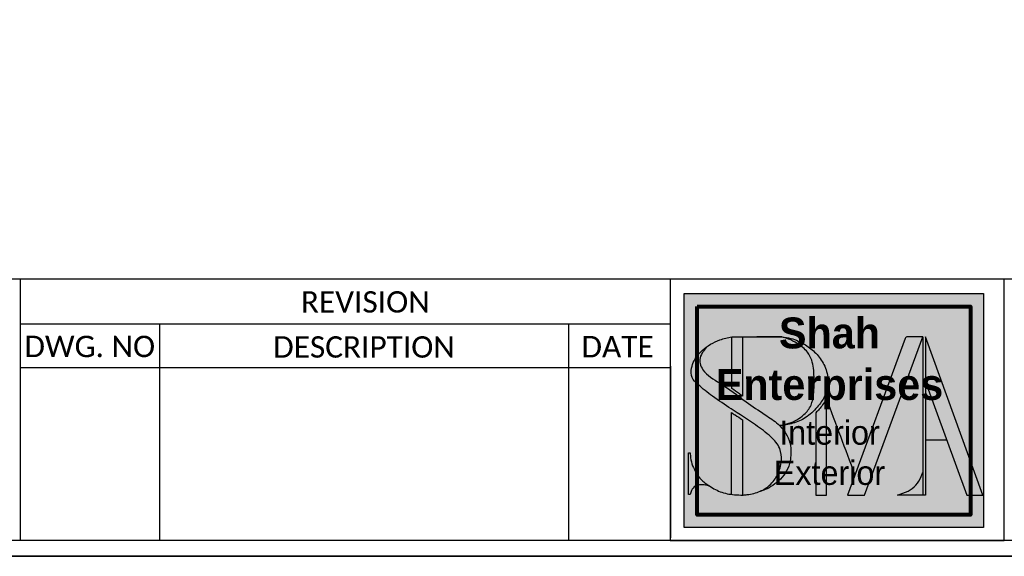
# Model space of a CAD drawing. Header units: millimetres. Extents: x 502444 to 745500, y -417645 to -375189.
# Tile 50 of 208: x 632602 to 635692, y -417645 to -415960. Entities that reach past the tile are written whole.
import ezdxf

# ---------------------------------------------------------------- set-up
doc = ezdxf.new("R2010")
doc.units = ezdxf.units.MM
for name, color, linetype, lineweight in [('0FM-WS-TEXT', 7, 'Continuous', 25), ('Text', 7, 'Continuous', 25), ('Wall New', 1, 'Continuous', 50)]:
    doc.layers.add(name, color=color, linetype=linetype, lineweight=lineweight)
doc.styles.add('ARIAL', font='arial.ttf')

# ---------------------------------------------------------------- blocks, each defined once
blk = doc.blocks.new('logo')
at = {"layer": 'Wall New'}
h = blk.add_hatch(color=7, dxfattribs=at)
h.dxf.hatch_style = 1
edge = h.paths.add_edge_path()
edge.add_spline(control_points=[(65926.32732787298, -4520.094032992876), (65926.1228509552, -4519.88899023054), (65924.3385281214, -4518.183820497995), (65919.54680315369, -4515.182403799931), (65911.55111347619, -4509.614694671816), (65903.25496574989, -4503.348192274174), (65895.79311485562, -4499.10011948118), (65893.55091115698, -4494.881910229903), (65893.54196151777, -4492.071246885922), (65894.92808825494, -4489.731452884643), (65896.12217980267, -4488.297914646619), (65896.67030885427, -4487.639871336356)], knot_values=[0, 0, 0, 0, 0.867858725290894, 7.401282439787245, 16.84919293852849, 30.07839875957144, 38.91655751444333, 41.68812970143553, 43.97194689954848, 47.01151844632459, 49.590735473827, 49.590735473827, 49.590735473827, 49.590735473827], degree=3, periodic=0)
edge.add_spline(control_points=[(65896.67030885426, -4487.639871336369), (65895.92114814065, -4488.165959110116), (65893.8028151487, -4489.870670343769), (65891.35862709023, -4492.807859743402), (65890.06492843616, -4496.706629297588), (65889.90602339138, -4500.58724637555), (65893.86920417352, -4504.223637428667), (65899.16805926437, -4508.363811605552), (65907.17849125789, -4513.833384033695), (65915.43403955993, -4518.995131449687), (65922.35502716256, -4524.055133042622), (65926.76506230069, -4528.964500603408), (65927.36107414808, -4534.817846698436), (65925.8635055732, -4540.194380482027), (65922.60699536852, -4544.541443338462), (65919.71695260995, -4546.410011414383), (65918.29826566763, -4547.023579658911), (65918.27821879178, -4547.032193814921)], knot_values=[50.48678172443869, 50.48678172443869, 50.48678172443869, 50.48678172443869, 53.20760084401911, 58.5349938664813, 61.6369995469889, 65.56471417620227, 69.20875779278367, 76.89681575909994, 86.16477467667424, 98.12987605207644, 106.0842714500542, 112.0372464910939, 117.1298886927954, 122.963482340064, 128.467721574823, 133.031523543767, 133.0968729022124, 133.0968729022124, 133.0968729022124, 133.0968729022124], weights=[1, 1, 1, 1, 1, 1, 1, 1, 1, 1, 1, 1, 1, 1, 1, 1, 1, 1], degree=3, periodic=0)
edge.add_spline(control_points=[(65918.27821879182, -4547.032193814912), (65918.99569904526, -4546.806679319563), (65920.83715103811, -4546.227884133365), (65923.71842912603, -4544.578977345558), (65926.7764144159, -4542.078668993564), (65929.39307902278, -4538.740599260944), (65930.6263412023, -4535.02370299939), (65931.04522361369, -4531.116775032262), (65930.8020001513, -4527.156352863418), (65929.02379137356, -4523.240054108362), (65927.2905837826, -4521.05995449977), (65926.32732787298, -4520.094032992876)], knot_values=[49.590735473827, 49.590735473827, 49.590735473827, 49.590735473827, 51.84319754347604, 55.37180156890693, 59.46141335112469, 63.65059152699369, 67.90451495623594, 71.00000374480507, 75.43421065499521, 79.60582464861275, 83.69415918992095, 83.69415918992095, 83.69415918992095, 83.69415918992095], degree=3, periodic=0)
edge = h.paths.add_edge_path()
edge.add_spline(control_points=[(65911.15706209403, -4483.714697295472), (65909.66705064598, -4483.714697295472), (65908.17703919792, -4483.714697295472), (65906.68702774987, -4483.714697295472)], knot_values=[7.51567503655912, 7.51567503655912, 7.51567503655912, 7.51567503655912, 11.98570938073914, 11.98570938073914, 11.98570938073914, 11.98570938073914], weights=[1, 1, 1, 1], degree=3, periodic=0)
edge.add_spline(control_points=[(65906.68702774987, -4483.714697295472), (65906.68702774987, -4490.752476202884), (65906.68702774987, -4497.790255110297), (65906.68702774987, -4504.82803401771)], knot_values=[6.51567503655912, 6.51567503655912, 6.51567503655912, 6.51567503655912, 7.51567503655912, 7.51567503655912, 7.51567503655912, 7.51567503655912], weights=[1, 1, 1, 1], degree=3, periodic=0)
edge.add_spline(control_points=[(65906.68702774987, -4504.82803401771), (65907.7610623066, -4505.584761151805), (65908.81980067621, -4506.349529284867), (65910.30172647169, -4507.426266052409), (65910.72951816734, -4507.737715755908), (65911.15706209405, -4508.048751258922)], knot_values=[1, 1, 1, 1, 4.920055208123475, 4.920055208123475, 6.51567503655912, 6.51567503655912, 6.51567503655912, 6.51567503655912], weights=[1, 1, 1, 1, 1, 1], degree=3, periodic=0)
edge.add_spline(control_points=[(65911.15706209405, -4508.048751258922), (65911.15706209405, -4499.937399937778), (65911.15706209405, -4491.826048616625), (65911.15706209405, -4483.714697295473)], knot_values=[0, 0, 0, 0, 1, 1, 1, 1], weights=[1, 1, 1, 1], degree=3, periodic=0)
edge = h.paths.add_edge_path()
edge.add_spline(control_points=[(65926.32732787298, -4520.094032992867), (65928.14327062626, -4519.864546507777), (65931.86601940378, -4519.394090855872), (65937.33780130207, -4516.948838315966), (65941.65530810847, -4512.901152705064), (65945.38716069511, -4507.704936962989), (65946.65059045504, -4501.28148697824), (65944.79144368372, -4495.055523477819), (65941.40787851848, -4490.274369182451), (65936.66029614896, -4486.676563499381), (65931.87478668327, -4484.349004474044), (65928.49271372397, -4483.882319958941), (65927.27794859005, -4483.714697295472)], knot_values=[28.10659587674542, 28.10659587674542, 28.10659587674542, 28.10659587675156, 33.58032347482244, 39.32793679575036, 45.72688672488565, 51.12485412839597, 58.33784476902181, 64.40102770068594, 70.15272062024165, 75.6086114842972, 82.14980521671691, 85.81611139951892, 85.81611139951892, 85.81611139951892, 85.81611139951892], weights=[1, 1, 1, 1, 1, 1, 1, 1, 1, 1, 1, 1, 1], degree=3, periodic=0)
edge.add_spline(control_points=[(65927.27794859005, -4483.714697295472), (65928.17363530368, -4483.993565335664), (65930.36068687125, -4484.674494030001), (65934.01291733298, -4486.583985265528), (65937.5791297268, -4489.345575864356), (65940.13153193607, -4494.178919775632), (65940.50509810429, -4500.222536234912), (65940.47639201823, -4506.385122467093), (65939.47854824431, -4511.955339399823), (65935.97118947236, -4516.407761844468), (65931.20475309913, -4519.054080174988), (65927.61298398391, -4519.819908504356), (65926.32732787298, -4520.094032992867)], knot_values=[85.81611139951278, 85.81611139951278, 85.81611139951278, 85.81611139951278, 88.62523408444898, 92.675313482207, 98.1508549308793, 101.8316851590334, 108.7094344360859, 115.9402996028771, 120.4648801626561, 125.325234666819, 132.3907371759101, 136.3297490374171, 136.3297490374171, 136.3297490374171, 136.3297490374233], weights=[1, 1, 1, 1, 1, 1, 1, 1, 1, 1, 1, 1, 1], degree=3, periodic=0)
edge = h.paths.add_edge_path()
edge.add_spline(control_points=[(65911.08688957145, -4548.543095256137), (65911.08688957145, -4538.253733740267), (65911.08688957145, -4527.964372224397), (65911.08688957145, -4517.675010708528)], knot_values=[6.314873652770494, 6.314873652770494, 6.314873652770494, 6.314873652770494, 7.314873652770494, 7.314873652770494, 7.314873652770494, 7.314873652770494], weights=[1, 1, 1, 1], degree=3, periodic=0)
edge.add_spline(control_points=[(65911.08688957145, -4517.675010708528), (65910.08407910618, -4517.023955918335), (65909.07580028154, -4516.374427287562), (65907.58323034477, -4515.407846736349), (65907.09994556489, -4515.093867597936), (65906.61685522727, -4514.778347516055)], knot_values=[1, 1, 1, 1, 4.595369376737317, 4.595369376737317, 6.314873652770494, 6.314873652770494, 6.314873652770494, 6.314873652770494], weights=[1, 1, 1, 1, 1, 1], degree=3, periodic=0)
edge.add_spline(control_points=[(65906.61685522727, -4514.778347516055), (65906.61685522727, -4525.950102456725), (65906.61685522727, -4537.121857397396), (65906.61685522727, -4548.293612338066)], knot_values=[0, 0, 0, 0, 1, 1, 1, 1], weights=[1, 1, 1, 1], degree=3, periodic=0)
edge.add_spline(control_points=[(65906.61685522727, -4548.293612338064), (65907.00464915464, -4548.342551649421), (65908.49631665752, -4548.495169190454), (65909.98572179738, -4548.525759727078), (65911.0868895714, -4548.543095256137)], knot_values=[38.64654216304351, 38.64654216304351, 38.64654216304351, 38.64654216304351, 39.81212905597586, 43.11924199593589, 43.11924199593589, 43.11924199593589, 43.11924199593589], weights=[1, 1, 1, 1, 1], degree=3, periodic=0)
edge = h.paths.add_edge_path()
edge.add_spline(control_points=[(65897.79348206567, -4544.969844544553), (65897.52532202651, -4544.796118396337), (65896.04820641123, -4543.812354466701), (65893.46709142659, -4541.89074111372), (65891.46649840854, -4538.366520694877), (65889.99028359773, -4535.013483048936), (65889.74944239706, -4532.603148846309), (65889.6676251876, -4531.346926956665), (65889.6569317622, -4531.182740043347)], knot_values=[12.44897845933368, 12.44897845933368, 12.44897845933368, 12.44897845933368, 13.40008544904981, 17.7243823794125, 21.96377375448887, 25.36521328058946, 28.64998448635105, 29.14384819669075, 29.14384819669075, 29.14384819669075, 29.14384819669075], weights=[1, 1, 1, 1, 1, 1, 1, 1, 1], degree=3, periodic=0)
edge.add_spline(control_points=[(65889.6569317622, -4531.182740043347), (65889.4526859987, -4531.182740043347), (65889.24844023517, -4531.182740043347), (65889.04419447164, -4531.182740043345)], knot_values=[11.83624116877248, 11.83624116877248, 11.83624116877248, 11.83624116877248, 12.44897845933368, 12.44897845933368, 12.44897845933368, 12.44897845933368], weights=[1, 1, 1, 1], degree=3, periodic=0)
edge.add_spline(control_points=[(65889.04419447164, -4531.182740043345), (65889.04419447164, -4536.877253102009), (65889.04419447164, -4542.571766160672), (65889.04419447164, -4548.266279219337)], knot_values=[10.83624116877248, 10.83624116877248, 10.83624116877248, 10.83624116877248, 11.83624116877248, 11.83624116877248, 11.83624116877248, 11.83624116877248], weights=[1, 1, 1, 1], degree=3, periodic=0)
edge.add_spline(control_points=[(65889.04419447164, -4548.266279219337), (65889.24844023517, -4548.266279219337), (65889.4526859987, -4548.266279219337), (65889.6569317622, -4548.266279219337)], knot_values=[10.22350387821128, 10.22350387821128, 10.22350387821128, 10.22350387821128, 10.83624116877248, 10.83624116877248, 10.83624116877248, 10.83624116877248], weights=[1, 1, 1, 1], degree=3, periodic=0)
edge.add_spline(control_points=[(65889.6569317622, -4548.266279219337), (65889.83347909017, -4547.739648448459), (65890.25426248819, -4546.484475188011), (65891.58212756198, -4544.557764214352), (65894.13099015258, -4544.220281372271), (65896.18907932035, -4544.414592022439), (65897.364632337, -4544.821428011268), (65897.79348206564, -4544.969844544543)], knot_values=[0, 0, 0, 0, 1.678080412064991, 3.99954157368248, 6.506296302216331, 8.867441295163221, 10.22350387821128, 10.22350387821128, 10.22350387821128, 10.22350387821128], weights=[1, 1, 1, 1, 1, 1, 1, 1], degree=3, periodic=0)
edge = h.paths.add_edge_path()
edge.add_spline(control_points=[(65945.517516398, -4548.543095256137), (65945.51751639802, -4535.384023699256), (65945.51751639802, -4522.224952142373), (65945.51751639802, -4509.06588058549)], knot_values=[9.93112164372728, 9.93112164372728, 9.93112164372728, 9.93112164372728, 10.93112164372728, 10.93112164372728, 10.93112164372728, 10.93112164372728], weights=[1, 1, 1, 1], degree=3, periodic=0)
edge.add_spline(control_points=[(65945.51751639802, -4509.065880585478), (65945.05203890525, -4509.975354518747), (65944.50800626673, -4510.828885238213), (65943.47031053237, -4512.244242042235), (65942.99810929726, -4512.825395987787), (65942.0626877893, -4513.899088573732), (65941.59815929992, -4514.398435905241), (65941.11361179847, -4514.880069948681)], knot_values=[1, 1, 1, 1, 3.842019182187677, 3.842019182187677, 5.980474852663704, 5.980474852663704, 7.93112164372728, 7.93112164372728, 7.93112164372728, 7.93112164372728], weights=[1, 1, 1, 1, 1, 1, 1, 1], degree=3, periodic=0)
edge.add_spline(control_points=[(65941.11361179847, -4514.880069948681), (65941.11361179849, -4526.101078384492), (65941.11361179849, -4537.322086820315), (65941.11361179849, -4548.543095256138)], knot_values=[7.93112164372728, 7.93112164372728, 7.93112164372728, 7.93112164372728, 8.93112164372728, 8.93112164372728, 8.93112164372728, 8.93112164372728], weights=[1, 1, 1, 1], degree=3, periodic=0)
edge.add_spline(control_points=[(65941.11361179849, -4548.543095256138), (65942.58157999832, -4548.543095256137), (65944.04954819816, -4548.543095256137), (65945.517516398, -4548.543095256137)], knot_values=[8.93112164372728, 8.93112164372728, 8.93112164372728, 8.93112164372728, 9.93112164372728, 9.93112164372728, 9.93112164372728, 9.93112164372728], weights=[1, 1, 1, 1], degree=3, periodic=0)
h.paths.add_polyline_path([(65984.91565439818, -4483.714697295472), (65978.65695236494, -4483.714697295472, 0.3141900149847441), (65977.71864755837, -4484.368887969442), (65954.0674425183, -4548.543095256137), (65961.02334941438, -4548.543095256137)])
h.paths.add_polyline_path([(65986.1063843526, -4483.714697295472), (65986.1063843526, -4502.120993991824), (66002.9347906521, -4548.543095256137), (66009.60722965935, -4548.543095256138)])
edge = h.paths.add_edge_path()
edge.add_spline(control_points=[(65984.91565439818, -4539.499142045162), (65984.71275300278, -4539.990887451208), (65983.98333063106, -4541.758692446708), (65982.43184989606, -4544.703680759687), (65978.81295694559, -4547.223003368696), (65976.04276459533, -4548.071853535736), (65974.55115696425, -4548.52891616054)], knot_values=[1, 1, 1, 1, 2.599130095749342, 6.748808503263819, 10.75272234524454, 15.42372173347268, 15.42372173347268, 15.42372173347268, 15.42372173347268], weights=[1, 1, 1, 1, 1, 1, 1], degree=3, periodic=0)
edge.add_spline(control_points=[(65974.55115696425, -4548.52891616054), (65978.00598944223, -4548.52891616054), (65981.4608219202, -4548.52891616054), (65984.91565439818, -4548.52891616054)], knot_values=[0.1030468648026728, 0.1030468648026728, 0.1030468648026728, 0.1030468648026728, 0.9999999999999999, 0.9999999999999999, 0.9999999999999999, 0.9999999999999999], weights=[1, 1, 1, 1], degree=3, periodic=0)
edge.add_line((65984.91565439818, -4548.52891616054), (65984.91565439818, -4539.499142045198))
at = {"layer": 'Text'}
blk.add_line((65986.1063843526, -4525.915012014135), (65994.73191813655, -4525.915012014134), dxfattribs=at)
blk.add_lwpolyline([(65984.91565439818, -4483.714697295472), (65978.65695236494, -4483.714697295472, 0.3141900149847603), (65977.71864755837, -4484.368887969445), (65954.0674425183, -4548.543095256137), (65961.02334941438, -4548.543095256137), (65984.91565439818, -4483.714697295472), (65984.91565439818, -4548.543095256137)], format="xyb", dxfattribs=at)
blk.add_lwpolyline([(65986.1063843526, -4502.120993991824), (66002.9347906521, -4548.543095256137), (66009.60722965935, -4548.543095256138), (65986.1063843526, -4483.714697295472), (65986.1063843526, -4548.543095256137)], dxfattribs=at)
for points, knots in [([(65897.79348206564, -4544.969844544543), (65897.364632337, -4544.821428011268), (65896.18907932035, -4544.414592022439), (65894.13099015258, -4544.220281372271), (65891.58212756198, -4544.557764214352), (65890.25426248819, -4546.484475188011), (65889.83347909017, -4547.739648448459), (65889.6569317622, -4548.266279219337), (65889.4526859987, -4548.266279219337), (65889.24844023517, -4548.266279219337), (65889.04419447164, -4548.266279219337), (65889.04419447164, -4542.571766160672), (65889.04419447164, -4536.877253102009), (65889.04419447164, -4531.182740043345), (65889.24844023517, -4531.182740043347), (65889.4526859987, -4531.182740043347), (65889.6569317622, -4531.182740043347), (65889.6676251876, -4531.346926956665), (65889.74944239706, -4532.603148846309), (65889.99028359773, -4535.013483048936), (65891.46649840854, -4538.366520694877), (65893.46709142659, -4541.89074111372), (65897.32712590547, -4544.764496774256), (65901.91570660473, -4547.517138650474), (65906.99685920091, -4548.480432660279), (65910.17513324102, -4548.529156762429), (65911.37099373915, -4548.547489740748), (65911.93215329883, -4548.49033947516), (65914.30047313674, -4548.249142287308), (65918.1799144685, -4547.403789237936), (65922.60699536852, -4544.541443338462), (65925.8635055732, -4540.194380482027), (65927.36107414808, -4534.817846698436), (65926.76506230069, -4528.964500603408), (65922.35502716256, -4524.055133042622), (65915.43403955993, -4518.995131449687), (65907.17849125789, -4513.833384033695), (65899.16805926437, -4508.363811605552), (65893.86920417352, -4504.223637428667), (65889.90602339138, -4500.58724637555), (65890.06492843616, -4496.706629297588), (65891.35862709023, -4492.807859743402), (65895.08145327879, -4488.334126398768), (65900.64695517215, -4485.044764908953), (65905.06251132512, -4484.072427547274), (65906.68702774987, -4483.714697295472)], [0, 0, 0, 0, 1.356062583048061, 3.717207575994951, 6.223962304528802, 8.545423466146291, 10.22350387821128, 10.22350387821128, 10.22350387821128, 10.83624116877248, 10.83624116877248, 10.83624116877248, 11.83624116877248, 11.83624116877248, 11.83624116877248, 12.44897845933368, 12.44897845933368, 12.44897845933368, 12.94284216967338, 16.22761337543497, 19.62905290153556, 23.86844427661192, 28.19274120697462, 33.85834455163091, 39.81212905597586, 43.40365804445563, 43.40365804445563, 43.40365804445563, 45.09744699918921, 50.55213108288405, 55.11593305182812, 60.6201722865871, 66.45376593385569, 71.54640813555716, 77.49938317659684, 85.45377857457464, 97.41887994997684, 106.6868388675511, 114.3748968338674, 118.0189404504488, 121.9466550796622, 125.0486607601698, 130.376053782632, 138.9299321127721, 143.9086917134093, 143.9086917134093, 143.9086917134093, 143.9086917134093]), ([(65911.15706209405, -4483.714697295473), (65911.15706209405, -4491.826048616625), (65911.15706209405, -4499.937399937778), (65911.15706209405, -4508.048751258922), (65910.72951816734, -4507.737715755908), (65910.30172647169, -4507.426266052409), (65908.81980067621, -4506.349529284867), (65907.7610623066, -4505.584761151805), (65906.68702774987, -4504.82803401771), (65906.68702774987, -4497.790255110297), (65906.68702774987, -4490.752476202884), (65906.68702774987, -4483.714697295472), (65913.55066802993, -4483.714697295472), (65920.41430830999, -4483.714697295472), (65927.27794859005, -4483.714697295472), (65928.49271372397, -4483.882319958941), (65931.87478668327, -4484.349004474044), (65936.66029614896, -4486.676563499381), (65941.40787851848, -4490.274369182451), (65944.79144368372, -4495.055523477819), (65946.65059045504, -4501.28148697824), (65945.38716069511, -4507.704936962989), (65941.65530810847, -4512.901152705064), (65937.33780130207, -4516.948838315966), (65931.86601940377, -4519.394090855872), (65928.14327062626, -4519.864546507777), (65926.32732787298, -4520.094032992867), (65927.61298398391, -4519.819908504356), (65931.20475309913, -4519.054080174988), (65935.97118947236, -4516.407761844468), (65939.47854824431, -4511.955339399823), (65940.47639201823, -4506.385122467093), (65940.50509810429, -4500.222536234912), (65940.13153193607, -4494.178919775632), (65937.5791297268, -4489.345575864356), (65934.01291733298, -4486.583985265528), (65930.36068687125, -4484.674494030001), (65928.17363530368, -4483.993565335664), (65927.27794859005, -4483.714697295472), (65923.84612845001, -4483.714697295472), (65920.41430830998, -4483.714697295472), (65916.98248816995, -4483.714697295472)], [0, 0, 0, 0, 1, 1, 1, 2.595619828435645, 2.595619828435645, 6.51567503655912, 6.51567503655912, 6.51567503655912, 7.51567503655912, 7.51567503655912, 7.51567503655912, 28.10659587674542, 28.10659587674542, 28.10659587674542, 31.77290205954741, 38.31409579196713, 43.76998665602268, 49.52167957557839, 55.58486250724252, 62.79785314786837, 68.19582055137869, 74.59477048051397, 80.3423838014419, 85.81611139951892, 85.81611139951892, 85.81611139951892, 89.75512326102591, 96.82062577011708, 101.68098027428, 106.205560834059, 113.4364260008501, 120.3141752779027, 123.9950055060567, 129.470546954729, 133.5206263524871, 136.3297490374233, 136.3297490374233, 136.3297490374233, 137.3297490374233, 137.3297490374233, 137.3297490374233, 137.3297490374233]), ([(65957.16600532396, -4540.13558234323), (65953.28317568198, -4529.779015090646), (65949.40034604, -4519.422447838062), (65945.51751639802, -4509.065880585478), (65945.05203890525, -4509.975354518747), (65944.50800626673, -4510.828885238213), (65943.47031053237, -4512.244242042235), (65942.99810929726, -4512.825395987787), (65942.0626877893, -4513.899088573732), (65941.59815929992, -4514.398435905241), (65941.11361179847, -4514.880069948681), (65941.11361179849, -4526.101078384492), (65941.11361179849, -4537.322086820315), (65941.11361179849, -4548.543095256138), (65942.58157999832, -4548.543095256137), (65944.04954819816, -4548.543095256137), (65945.517516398, -4548.543095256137), (65945.51751639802, -4535.384023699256), (65945.51751639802, -4522.224952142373), (65945.51751639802, -4509.06588058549)], [0, 0, 0, 0, 1, 1, 1, 3.842019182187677, 3.842019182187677, 5.980474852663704, 5.980474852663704, 7.93112164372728, 7.93112164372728, 7.93112164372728, 8.93112164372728, 8.93112164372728, 8.93112164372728, 9.93112164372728, 9.93112164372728, 9.93112164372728, 10.93112164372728, 10.93112164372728, 10.93112164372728, 10.93112164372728]), ([(65906.61685522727, -4548.293612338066), (65906.61685522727, -4537.121857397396), (65906.61685522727, -4525.950102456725), (65906.61685522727, -4514.778347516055), (65907.09994556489, -4515.093867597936), (65907.58323034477, -4515.407846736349), (65909.07580028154, -4516.374427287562), (65910.08407910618, -4517.023955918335), (65911.08688957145, -4517.675010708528), (65911.08688957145, -4527.964372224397), (65911.08688957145, -4538.253733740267), (65911.08688957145, -4548.543095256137)], [0, 0, 0, 0, 1, 1, 1, 2.719504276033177, 2.719504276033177, 6.314873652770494, 6.314873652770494, 6.314873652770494, 7.314873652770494, 7.314873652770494, 7.314873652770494, 7.314873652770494]), ([(65986.10638435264, -4548.52891616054), (65982.25464188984, -4548.52891616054), (65978.40289942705, -4548.52891616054), (65974.55115696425, -4548.52891616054), (65976.04276459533, -4548.071853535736), (65978.81295694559, -4547.223003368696), (65982.43184989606, -4544.703680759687), (65983.98333063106, -4541.758692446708), (65984.71275300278, -4539.990887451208), (65984.91565439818, -4539.499142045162)], [0, 0, 0, 0, 1, 1, 1, 5.670999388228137, 9.674913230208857, 13.82459163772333, 15.42372173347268, 15.42372173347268, 15.42372173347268, 15.42372173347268])]:
    blk.add_open_spline(points, degree=3, knots=knots, dxfattribs=at)
blk.add_spline([(65896.67030885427, -4487.639871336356), (65895.06986562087, -4489.66247904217), (65893.71573726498, -4492.383752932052), (65893.71573726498, -4494.667570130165), (65894.90604788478, -4497.170522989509), (65901.80429062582, -4502.695674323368), (65912.62742102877, -4510.303021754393), (65920.40413111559, -4515.668261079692), (65925.69999214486, -4519.494418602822), (65928.86516979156, -4523.308275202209), (65930.5239822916, -4527.135899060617), (65930.92594637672, -4531.551849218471), (65930.57451732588, -4534.62732454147), (65929.16774830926, -4538.641906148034), (65926.64920853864, -4541.989468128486), (65923.50087590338, -4544.599626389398), (65920.40728955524, -4546.296909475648), (65918.27821879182, -4547.032193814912)], degree=3, dxfattribs=at)
blk = doc.blocks.new('sheet format horizontal')
at = {"layer": 'Text'}
for p, q in [((66762.25933642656, -4420.849678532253), (65217.44054091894, -4420.849678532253)), ((65503.32595826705, -4420.849678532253), (65503.32595826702, -4563.962514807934)), ((65503.32595826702, -4445.387557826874), (65858.9499393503, -4445.387557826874)), ((65579.50181680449, -4445.387557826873), (65579.50181680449, -4563.962514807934)), ((65803.30543144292, -4445.387557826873), (65803.30543144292, -4563.962514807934)), ((65503.32595826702, -4469.266756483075), (65858.9499393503, -4469.266756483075)), ((65858.9499393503, -4468.553957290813), (65858.9499393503, -4562.538818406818)), ((65859.0739948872, -4468.553957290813), (65859.0739948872, -4562.538818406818))]:
    blk.add_line(p, q, dxfattribs=at)
for points in [[(66770.90544657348, -4572.608624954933), (66770.90544657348, -3464.929904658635), (65208.79443077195, -3464.929904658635), (65208.79443077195, -4572.608624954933)], [(66770.90544657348, -4572.608624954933), (65208.79443077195, -4572.608624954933), (65208.79443077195, -3464.929904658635), (66770.90544657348, -3464.929904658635)], [(65217.44054091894, -3473.576014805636), (66762.2593364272, -3473.576014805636), (66762.2593364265, -4563.962514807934), (65217.44054091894, -4563.962514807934)], [(65858.9499393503, -4563.962514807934), (66041.70407289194, -4563.962514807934), (66041.70407289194, -4420.849678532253), (65858.9499393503, -4420.849678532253)]]:
    blk.add_lwpolyline(points, close=True, dxfattribs=at)
at = {"layer": 'Wall New', "xscale": 1.335824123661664, "yscale": 1.335824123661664, "zscale": 1.335824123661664}
blk.add_blockref('logo', (-22147.18689998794, 1536.989079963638), dxfattribs=at)
at = {"layer": 'Text', "char_height": 11.68966550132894, "width": 140.4132792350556, "attachment_point": 1, "style": 'ARIAL'}
for s, insert in [('\\pxqc;{\\fCalibri|b0|i0|c0|p34;REVISION}', (65621.8472692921, -4427.503702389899)), ('\\pxqc;{\\fCalibri|b0|i0|c0|p34;DWG. NO}', (65471.11763807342, -4451.874407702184)), ('\\pxqc;{\\fCalibri|b0|i0|c0|p34;DESCRIPTION}', (65621.16219208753, -4452.16080587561)), ('\\pxqc;{\\fCalibri|b0|i0|c0|p34;DATE}', (65759.9245552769, -4452.022680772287))]:
    blk.add_mtext(s, dxfattribs=dict(at, insert=insert))

msp = doc.modelspace()

# ---------------------------------------------------------------- hatches: boundary and pattern name
at = {"layer": '0FM-WS-TEXT', "lineweight": 25, "true_color": 0xffffff}
h = msp.add_hatch(color=7, dxfattribs=at)
h.dxf.hatch_style = 1
h.paths.add_polyline_path([(635626.4854505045, -416819.7803386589), (634687.7116160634, -416819.7803386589), (634687.7116160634, -417554.9242364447), (635626.4854505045, -417554.9242364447)])

# ---------------------------------------------------------------- linework, layer by layer
at = {"layer": '0FM-WS-TEXT', "color": 251, "lineweight": 25, "true_color": 0x636466, "elevation": 11149.75102074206}
msp.add_lwpolyline([(634687.7116160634, -416819.7803386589), (635626.4854505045, -416819.7803386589), (635626.4854505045, -417554.9242364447), (634687.7116160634, -417554.9242364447)], close=True, dxfattribs=at)
at = {"layer": '0FM-WS-TEXT', "color": 18, "lineweight": 80, "true_color": 0x000000, "elevation": 11149.75102074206}
msp.add_lwpolyline([(634728.5218456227, -416860.5905682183), (635585.675220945, -416860.5905682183), (635585.675220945, -417514.1140068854), (634728.5218456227, -417514.1140068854)], close=True, dxfattribs=at)

# ---------------------------------------------------------------- block references
at = {"layer": 'Wall New', "color": 5, "true_color": 0x0000ff, "xscale": 5.735655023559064, "yscale": 5.735655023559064, "zscale": 5.735655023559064}
msp.add_blockref('sheet format horizontal', (256899.6690307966, -391417.9721085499, 2803.511267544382), dxfattribs=at)

# ---------------------------------------------------------------- texts
at = {"layer": 'Text', "insert": (634897.4955612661, -416895.1027718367, 11149.75102074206), "char_height": 90.95634850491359, "width": 491.9033644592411, "attachment_point": 1, "style": 'ARIAL'}
msp.add_mtext('\\pxqc;{\\fCalifornian FB|b1|i0|c0|p18;\\H1.06667x;\\C256;\\c0;Shah\\PEnterprises\\fCalibri|b0|i0|c0|p34;\\H0.9375x;\\P\\fCascadia Code|b0|i0|c0|p49;\\H0.83333x;Interior\\PExterior}', dxfattribs=at)

doc.saveas('drawing.dxf')
